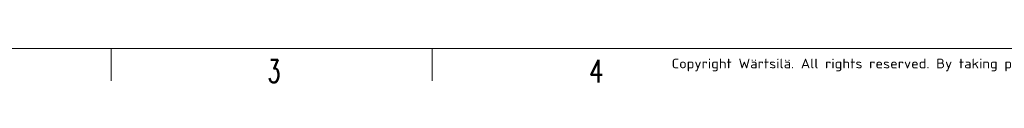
# Model space of a CAD drawing. Header units: inches. Extents: x 0 to 23760, y -13 to 16800.
# Tile 6 of 217: x 3311 to 9441, y -13 to 222. Entities that reach past the tile are written whole.
import ezdxf

# ---------------------------------------------------------------- set-up
doc = ezdxf.new("R2010")
doc.units = ezdxf.units.IN
doc.layers.add('210', color=7, linetype='Continuous', true_color=0xffffff)
doc.styles.add('iso-1', font='isocp.shx')
doc.styles.add('latin_extended', font='simplex.shx')

msp = doc.modelspace()

# ---------------------------------------------------------------- linework, layer by layer
at = {"layer": '210', "color": 7, "linetype": 'Continuous', "lineweight": 18}
for p, q in [((200, 200), (23560, 200)), ((3880, 0), (3880, 200)), ((5880, 0), (5880, 200))]:
    msp.add_line(p, q, dxfattribs=at)

# ---------------------------------------------------------------- texts
at = {"layer": '210', "color": 211, "linetype": 'Continuous', "lineweight": 13, "insert": (7369.968, 59.059), "char_height": 60, "attachment_point": 7, "line_spacing_factor": 0.963855, "style": 'iso-1'}
msp.add_mtext('\\W1.2083;Copyright Wärtsilä. All rights reserved. By taking possession of the drawing the recipient recognizes and honours these rights. Neither the whole nor any part of this drawing may be used in any way for construction, fabrication, marketing or any other', dxfattribs=at)
at = {"layer": '210', "color": 211, "linetype": 'Continuous', "lineweight": 18, "char_height": 140, "attachment_point": 7, "line_spacing_factor": 0.963855, "style": 'latin_extended'}
for s, insert in [('\\W0.6563;3', (4855.328, -10.697)), ('\\W0.7656;4', (6855.328, -10.697))]:
    msp.add_mtext(s, dxfattribs=dict(at, insert=insert))

doc.saveas('drawing.dxf')
